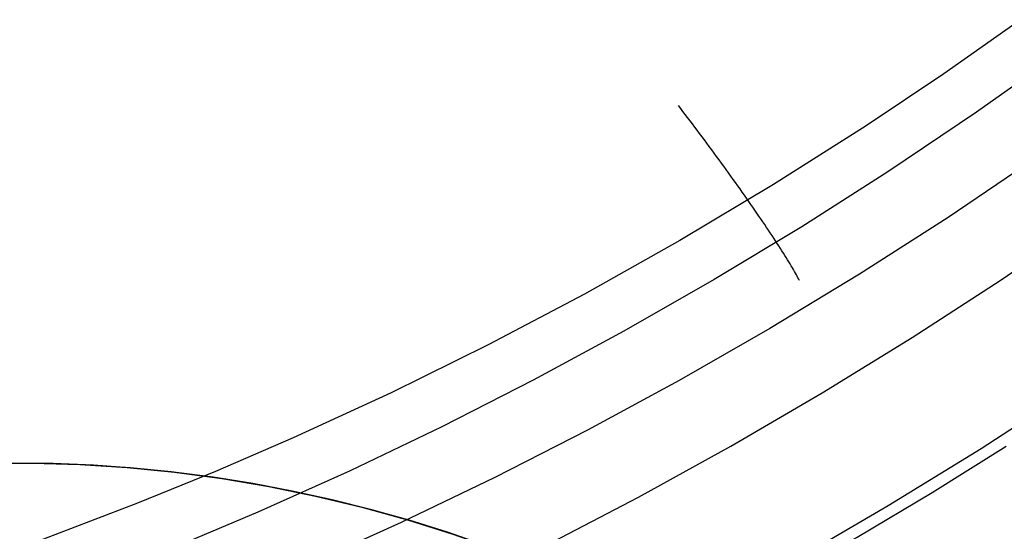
# Model space of a CAD drawing. Header units: millimetres. Extents: x -118 to 118, y -118 to 118.
# Tile 40 of 68: x 34 to 58, y -94 to -81. Entities that reach past the tile are written whole.
import ezdxf

# ---------------------------------------------------------------- set-up
doc = ezdxf.new("R2010")
doc.units = ezdxf.units.MM
doc.header["$MEASUREMENT"] = 0
doc.layers.add('Predefinito', color=5, linetype='Continuous')

msp = doc.modelspace()

# ---------------------------------------------------------------- linework, layer by layer
at = {"layer": 'Predefinito'}
for points in [[(58.58118861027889, -81.17150530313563), (56.69240096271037, -82.5023489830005), (54.77746786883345, -83.78632672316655), (52.50107954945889, -85.23091941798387), (50.19381977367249, -86.60917612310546)], [(33.55795327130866, -103.1759115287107), (36.05684077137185, -102.3078549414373), (38.54321304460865, -101.3741763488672), (41.0159327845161, -100.3752627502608), (43.45925629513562, -99.31809276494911), (45.88144188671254, -98.19960450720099), (48.28248955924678, -97.01979797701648), (50.66239931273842, -95.77867317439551), (53.00878742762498, -94.48312186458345), (55.32517043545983, -93.13146881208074), (57.61192399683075, -91.72346396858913), (59.86942377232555, -90.25885728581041)], [(40.67931003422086, -91.46454322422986), (38.767751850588, -92.29145789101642), (36.84738949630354, -93.07511247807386), (34.53225432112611, -93.958598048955), (32.20867641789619, -94.77991749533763), (29.87883926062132, -95.53960179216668), (27.54492632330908, -96.238181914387), (25.20912107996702, -96.87618883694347), (22.8736070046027, -97.454153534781), (20.54056757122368, -97.97260698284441), (18.21218625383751, -98.43208015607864), (15.89074596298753, -98.83321066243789), (13.57892735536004, -99.17706264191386), (11.27951052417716, -99.4648068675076), (8.995275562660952, -99.69761411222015), (6.727913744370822, -99.8766559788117), (4.474761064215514, -100.003107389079), (2.232064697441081, -100.0781440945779), (-0.0039281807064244, -100.1029418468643), (-1.748738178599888, -100.0879285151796), (-3.494911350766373, -100.0423946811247), (-5.245611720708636, -99.96576409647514), (-7.004003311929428, -99.85746051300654)], [(33.0845472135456, -92.09272582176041), (34.25597084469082, -92.08743642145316), (35.42688669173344, -92.12232740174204), (36.5959169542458, -92.19735770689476), (37.76168605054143, -92.31243904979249), (38.92282223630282, -92.46743601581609), (40.07795921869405, -92.66216622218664), (41.22573776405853, -92.89640053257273), (42.36480729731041, -93.16986332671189), (43.49382749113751, -93.48223282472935), (44.61146984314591, -93.83314146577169), (45.71641923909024, -94.2221763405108), (46.80737550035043, -94.6488796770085), (47.88305491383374, -95.11274937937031), (48.94219174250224, -95.61323961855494), (49.98353971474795, -96.14976147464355), (51.00587349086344, -96.72168362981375), (52.0079901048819, -97.32833311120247), (52.98871038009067, -97.96899608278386), (53.94688031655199, -98.64291868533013), (54.8813724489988, -99.34930792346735)], [(54.88137245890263, -99.34930782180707), (54.12012276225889, -98.77010069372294), (53.33805907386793, -98.20903579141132), (52.53578501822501, -97.66714893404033), (51.71396952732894, -97.14545190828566), (50.87334587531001, -96.6449274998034), (50.01471027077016, -96.16652454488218), (49.13892000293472, -95.71115304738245), (48.24689114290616, -95.27967940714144), (47.33959580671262, -94.8729218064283), (46.41805899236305, -94.4916458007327), (45.48335500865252, -94.13656015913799), (44.53660351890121, -93.80831299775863), (43.57896522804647, -93.50748824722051), (42.61163724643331, -93.23460249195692), (41.63584816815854, -92.99010221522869), (40.65285290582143, -92.77436147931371), (39.66392732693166, -92.58768006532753), (38.67036273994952, -92.43028209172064), (37.6734602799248, -92.3023151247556), (36.67452524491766, -92.20384978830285), (35.67486143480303, -92.13487987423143), (34.67576554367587, -92.09532294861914), (33.67852165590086, -92.08502144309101)]]:
    msp.add_lwpolyline(points, dxfattribs=at)
at = {"layer": 'Predefinito', "extrusion": (0.7436432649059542, 0.668074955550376, -0.02589494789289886)}
msp.add_lwpolyline([(-103.9773846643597, -144.0287707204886), (-103.9457072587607, -143.939030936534), (-103.9116960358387, -143.8496532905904), (-103.8753506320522, -143.760726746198), (-103.8366750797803, -143.6723410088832), (-103.7956778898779, -143.5845862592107), (-103.7523721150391, -143.4975528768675), (-103.7067753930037, -143.4113311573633), (-103.6589099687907, -143.3260110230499), (-103.6088026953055, -143.2416817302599), (-103.5564850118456, -143.1584315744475), (-103.5019929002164, -143.0763475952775), (-103.4453668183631, -142.9955152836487), (-103.3866516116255, -142.916018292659), (-103.3258964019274, -142.8379381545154), (-103.2631544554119, -142.761354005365), (-103.1984830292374, -142.6863423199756), (-103.1319431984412, -142.6129766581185), (-103.063599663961, -142.5413274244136), (-102.9935205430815, -142.4714616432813), (-102.921777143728, -142.40344275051), (-102.8484437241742, -142.3373304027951), (-102.7735972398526, -142.2731803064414), (-102.6973170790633, -142.211044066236), (-102.619684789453, -142.1509690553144), (-102.5407837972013, -142.0929983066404), (-102.4606991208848, -142.0371704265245), (-102.3795170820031, -141.9835195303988), (-102.2973250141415, -141.9320752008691), (-102.2142109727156, -141.8828624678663), (-102.1302634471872, -141.8359018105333), (-102.0455710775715, -141.7912091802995), (-101.9602223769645, -141.7487960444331), (-101.8738829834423, -141.7084783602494), (-101.7862008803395, -141.6701094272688), (-101.6972405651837, -141.6337515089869), (-101.6070700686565, -141.5994641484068), (-101.5157608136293, -141.5673039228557), (-101.4233874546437, -141.537324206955), (-101.3300276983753, -141.5095749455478), (-101.2357621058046, -141.4841024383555), (-101.1406738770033, -141.4609491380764), (-101.0448486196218, -141.4401534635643), (-100.9483741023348, -141.4217496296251), (-100.8513399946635, -141.40576749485), (-100.753837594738, -141.3922324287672), (-100.6559595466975, -141.3811651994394), (-100.5577995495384, -141.3725818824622), (-100.4594520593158, -141.3664937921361), (-100.3610119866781, -141.3629074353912), (-100.2625743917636, -141.3618244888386), (-100.1642341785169, -141.3632417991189), (-100.0660857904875, -141.3671514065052), (-99.968222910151, -141.3735405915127), (-99.8707381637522, -141.3823919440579), (-99.77372283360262, -141.3936834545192), (-99.67726657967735, -141.4073886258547), (-99.58145717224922, -141.4234766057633), (-99.48638023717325, -141.4419123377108), (-99.39211901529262, -141.4626567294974), (-99.2987541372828, -141.4856668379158), (-99.20636341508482, -141.5108960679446), (-99.11502165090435, -141.5382943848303), (-99.0248004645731, -141.5678085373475), (-98.93576813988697, -141.5993822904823)], dxfattribs=at)
at = {"layer": 'Predefinito', "extrusion": (0.8039746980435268, 0.591348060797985, -0.06270690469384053)}
msp.add_lwpolyline([(-102.0428027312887, -145.0033967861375), (-102.0068727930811, -144.9121834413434), (-101.9686210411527, -144.8214534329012), (-101.9280530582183, -144.7312936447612), (-101.8851786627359, -144.641791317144), (-101.8400119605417, -144.5530337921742), (-101.7925713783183, -144.4651082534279), (-101.7428796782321, -144.3781014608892), (-101.690963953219, -144.2920994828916), (-101.6368556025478, -144.2071874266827), (-101.5805902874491, -144.1234491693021), (-101.5222078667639, -144.0409670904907), (-101.4617523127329, -143.9598218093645), (-101.3992716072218, -143.8800919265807), (-101.3348176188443, -143.8018537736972), (-101.268445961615, -143.7251811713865), (-101.2002158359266, -143.6501451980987), (-101.1301898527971, -143.5768139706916), (-101.0584338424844, -143.5052524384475), (-100.9850166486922, -143.4355221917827), (-100.9100099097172, -143.3676812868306), (-100.8334878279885, -143.3017840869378), (-100.7555269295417, -143.237881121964), (-100.676205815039, -143.1760189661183), (-100.5956049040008, -143.1162401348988), (-100.5138061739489, -143.058583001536), (-100.4308928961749, -143.0030817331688), (-100.3469493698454, -142.9497662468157), (-100.2620606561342, -142.8986621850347), (-100.1763123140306, -142.8497909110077), (-100.0897901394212, -142.8031695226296), (-100.0025799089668, -142.7588108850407), (-99.91476713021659, -142.7167236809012), (-99.82600260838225, -142.6767229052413), (-99.7359200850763, -142.6386609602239), (-99.64458168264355, -142.602597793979), (-99.55205284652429, -142.5685908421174), (-99.45840222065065, -142.5366948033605), (-99.3637015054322, -142.5069614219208), (-99.26802529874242, -142.479439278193), (-99.17145092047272, -142.4541735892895), (-99.07405822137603, -142.4312060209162), (-98.97592937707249, -142.4105745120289), (-98.87714866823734, -142.3923131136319), (-98.77780224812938, -142.3764518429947), (-98.67797789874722, -142.3630165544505), (-98.57776477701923, -142.3520288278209), (-98.47725315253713, -142.3435058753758), (-98.37653413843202, -142.3374604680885), (-98.27569941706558, -142.3339008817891), (-98.17484096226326, -142.3328308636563), (-98.07405075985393, -142.3342496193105), (-97.97342052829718, -142.3381518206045), (-97.87304144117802, -142.3445276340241), (-97.7730038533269, -142.353362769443), (-97.67339703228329, -142.3646385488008), (-97.57430889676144, -142.3783319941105), (-97.4758257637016, -142.3944159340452), (-97.37803210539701, -142.412859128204), (-97.2810103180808, -142.4336264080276), (-97.1848405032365, -142.4566788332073), (-97.08960026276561, -142.4819738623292), (-96.99536450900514, -142.5094655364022), (-96.90220529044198, -142.5391046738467), (-96.81019163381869, -142.5708390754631)], dxfattribs=at)
at = {"layer": 'Predefinito'}
for points in [[(59.6450935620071, -81.92921051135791, -145.0593282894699), (57.49980450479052, -83.44891246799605, -145.0592996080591), (55.31719662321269, -84.91518202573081, -145.0581403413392), (53.19427076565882, -86.26786810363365, -145.0559518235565), (51.03977458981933, -87.56968424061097, -145.0527667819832), (48.81824526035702, -88.84007647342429, -145.0485965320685), (46.58242942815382, -90.04764213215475, -145.0436033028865), (44.33629386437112, -91.19151145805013, -145.0379162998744), (42.07905265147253, -92.2730836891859, -145.031730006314), (39.81153033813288, -93.29289038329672, -145.0252077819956), (37.53369805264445, -94.25182172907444, -145.0184825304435), (35.22669543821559, -95.15751907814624, -145.0117089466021), (32.90581225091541, -96.00328685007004, -145.0051902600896)], [(58.94048148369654, -84.58944239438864, -141.4004983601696), (56.79582961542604, -86.03878188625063, -141.4013237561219), (54.61844755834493, -87.4334735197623, -141.4018408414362), (52.41122790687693, -88.77229605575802, -141.4020503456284), (50.17706451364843, -90.05408212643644, -141.4019649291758), (47.91851717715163, -91.27789455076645, -141.4015973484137), (45.63780232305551, -92.44300399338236, -141.4009603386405), (43.33678576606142, -93.5488660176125, -141.4000665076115), (41.01697708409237, -94.59509780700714, -141.398928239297), (38.67952512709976, -95.58145477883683, -141.3975576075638), (36.32543827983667, -96.50783509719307, -141.3959707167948), (33.95633413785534, -97.37430978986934, -141.3942009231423), (31.57390764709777, -98.18097069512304, -141.392285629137)], [(32.58263186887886, -100.0969214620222, -143.6790522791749), (35.01527125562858, -99.25244218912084, -143.6792926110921), (37.42987845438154, -98.34685029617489, -143.6795215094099), (39.82490689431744, -97.380675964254, -143.6797305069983), (42.19882029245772, -96.35453698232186, -143.6799128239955), (44.55012351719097, -95.2694015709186, -143.6800684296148), (46.87733172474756, -94.12632555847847, -143.6801989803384), (49.17896007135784, -92.92636477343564, -143.6803061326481), (51.45352371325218, -91.67057504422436, -143.6803915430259), (53.69953780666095, -90.36001219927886, -143.6804568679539), (55.91551750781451, -88.99573206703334, -143.6805037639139), (58.09997797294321, -87.57879047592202, -143.6805338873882), (60.25143333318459, -86.11020780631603, -143.6805484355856)], [(50.19381977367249, -86.60917612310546, -141.2519601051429), (47.85024376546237, -87.92559763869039, -141.2518128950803), (45.48124887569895, -89.17403824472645, -141.2517537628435), (43.09005551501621, -90.35376923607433, -141.2518134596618), (40.67931003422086, -91.46454322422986, -141.251960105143)], [(33.15945732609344, -103.5944866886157, -153.6789929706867), (35.17483011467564, -102.9111036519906, -153.6791998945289), (37.17858140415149, -102.1868698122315, -153.6793910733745), (39.16992586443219, -101.4222848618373, -153.6795667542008), (41.14807816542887, -100.6178484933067, -153.6797271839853), (43.11225297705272, -99.77406039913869, -153.6798726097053), (45.06166496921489, -98.89142027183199, -153.6800032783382), (46.99552881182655, -97.97042780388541, -153.6801194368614), (48.91305917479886, -97.01158268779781, -153.6802213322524), (50.81347072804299, -96.01538461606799, -153.6803092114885), (52.69597814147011, -94.98233328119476, -153.680383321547), (54.55979608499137, -93.91292837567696, -153.6804439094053), (56.40413922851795, -92.8076695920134, -153.680491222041), (58.22822224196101, -91.66705662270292, -153.6805255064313)], [(54.8813725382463, -99.34930783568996, -99.9988381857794), (54.0950755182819, -98.75161996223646, -99.99886301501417), (53.29182436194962, -98.17691928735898, -99.99889335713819), (52.47229765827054, -97.62567660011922, -99.99892919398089), (51.63717399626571, -97.09836268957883, -99.99897050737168), (50.78714151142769, -96.59543553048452, -99.9990172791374), (49.92292155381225, -96.11729879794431, -99.99906949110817), (49.04524251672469, -95.66434182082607, -99.99912712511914), (48.15483279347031, -95.23695392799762, -99.99919016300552), (47.25142478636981, -94.83508131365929, -99.99925866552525), (46.33676207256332, -94.45952963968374, -99.99933254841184), (45.41161569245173, -94.11060248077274, -99.99941179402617), (44.476756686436, -93.78860341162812, -99.99949638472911), (43.53296258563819, -93.49382131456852, -99.999586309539), (42.58103090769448, -93.2264843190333, -99.99968154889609), (41.62176267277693, -92.98680487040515, -99.99978207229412), (40.65595890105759, -92.7749954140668, -99.9998878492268), (39.68513192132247, -92.59137607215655, -99.99999744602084), (38.70939974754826, -92.43591717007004, -100.000107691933), (37.72958031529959, -92.30873693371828, -100.0002157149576), (36.74649156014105, -92.20995358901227, -100.0003186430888), (35.76095424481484, -92.13966964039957, -100.0004136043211), (34.7737945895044, -92.097924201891, -100.0004977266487), (33.78583871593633, -92.08474041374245, -100.0005681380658)]]:
    msp.add_polyline3d(points, dxfattribs=at)

doc.saveas('drawing.dxf')
